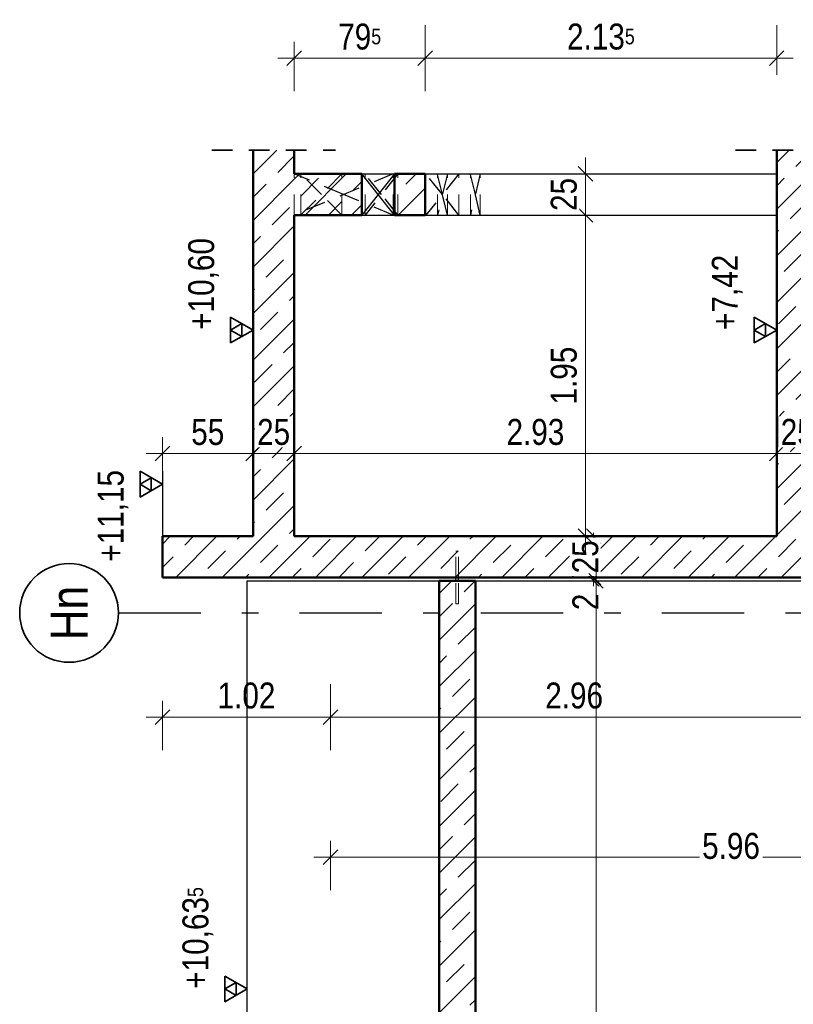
# Model space of a CAD drawing. Header units: millimetres. Extents: x -13 to 146, y -13 to 60.
# Tile 147 of 170: x 62.85 to 67.55, y 17.51 to 23.48. Entities that reach past the tile are written whole.
import ezdxf
from ezdxf.enums import TextEntityAlignment as Align

# ---------------------------------------------------------------- set-up
doc = ezdxf.new("R2010")
doc.units = ezdxf.units.MM
doc.linetypes.add('DASHDOTX2', pattern=[2, 1, -0.5, 0, -0.5])
doc.linetypes.add('HIDDEN', pattern=[0.375, 0.25, -0.125])
doc.layers.add('Achsen', color=7, linetype='Continuous', lineweight=20)
doc.layers.add('Schraffuren', color=7, linetype='Continuous', lineweight=20)
doc.styles.add('Arial Narrow', font='ARIALN.TTF')
doc.dimstyles.new('Arch_Strakon_dimstyle', dxfattribs={"dimtxt": 11.25, "dimasz": 1, "dimexe": 1.25, "dimexo": 0.0625, "dimgap": 1, "dimtad": 0, "dimdec": 5, "dimzin": 12, "dimdsep": 46, "dimtxsty": 'Arial Narrow', "dimblk": 'Arrowhead_Tick', "dimsah": 1, "dimcen": 0, "dimse1": 1, "dimse2": 1, "dimclrd": 6, "dimclrt": 3, "dimazin": 0, "dimtfac": 1, "dimtdec": 4, "dimtmove": 0, "dimatfit": 3, "dimldrblk": 'NONE', "dimfxl": 1, "dimtvp": 1, "dimtolj": 1, "dimtzin": 0, "dimlwd": 13, "dimarcsym": 2})
pattern_1 = [(45, (0, 0), (-0.14142136, 0.14142136), [0.15, -0.1]), (45, (-0.07071, 0.07071), (-0.14142136, 0.14142136), [])]

# ---------------------------------------------------------------- blocks, each defined once
blk = doc.blocks.new('Arrowhead_Tick')
at = {"color": 0, "linetype": 'Continuous', "lineweight": -2}
for p, q in [((0, 20), (0, -10)), ((-1, 0), (0, 0)), ((10, 0), (0, 0))]:
    blk.add_line(p, q, dxfattribs=at)
at = {"color": 2, "linetype": 'Continuous', "lineweight": 35}
blk.add_line((4.42, 4.42), (-4.42, -4.42), dxfattribs=at)
blk = doc.blocks.new('*D301')
at = {"color": 6, "linetype": 'Continuous', "lineweight": 13}
blk.add_line((63.7271, 20.85), (64.2571, 20.85), dxfattribs=at)
at = {"layer": 'Defpoints', "color": 0}
for p in [(64.2671, 20.85), (63.7171, 20.3481), (64.2671, 20.3481)]:
    blk.add_point(p, dxfattribs=at)
at = {"color": 6, "lineweight": 13, "xscale": 0.01, "yscale": 0.01, "zscale": 0.01}
blk.add_blockref('Arrowhead_Tick', (64.2671, 20.85), dxfattribs=at)
at = {"color": 6, "lineweight": 13, "xscale": 0.01, "yscale": 0.01, "zscale": 0.01, "rotation": 180}
blk.add_blockref('Arrowhead_Tick', (63.7171, 20.85), dxfattribs=at)
at = {"color": 2, "lineweight": 35, "insert": (63.9921, 20.9801), "char_height": 0.1575, "attachment_point": 5, "style": 'Arial Narrow', "bg_fill": 3, "box_fill_scale": 1.1, "bg_fill_color": 256, "bg_fill_true_color": 13158600, "bg_fill_transparency": 0}
blk.add_mtext('\\A1;55', dxfattribs=at)
blk = doc.blocks.new('_None')
blk = doc.blocks.new('*D302')
at = {"color": 6, "linetype": 'Continuous', "lineweight": 13}
blk.add_line((64.2771, 20.85), (64.5071, 20.85), dxfattribs=at)
at = {"layer": 'Defpoints', "color": 0}
for p in [(64.5171, 20.85), (64.2671, 20.3481), (64.5171, 20.3481)]:
    blk.add_point(p, dxfattribs=at)
at = {"color": 6, "lineweight": 13, "xscale": 0.01, "yscale": 0.01, "zscale": 0.01}
blk.add_blockref('Arrowhead_Tick', (64.5171, 20.85), dxfattribs=at)
at = {"color": 6, "lineweight": 13, "xscale": 0.01, "yscale": 0.01, "zscale": 0.01, "rotation": 180}
blk.add_blockref('Arrowhead_Tick', (64.2671, 20.85), dxfattribs=at)
at = {"color": 2, "lineweight": 35, "insert": (64.3921, 20.9804), "char_height": 0.1575, "attachment_point": 5, "style": 'Arial Narrow', "bg_fill": 3, "box_fill_scale": 1.1, "bg_fill_color": 256, "bg_fill_true_color": 13158600, "bg_fill_transparency": 0}
blk.add_mtext('\\A1;25', dxfattribs=at)
blk = doc.blocks.new('*D303')
at = {"color": 6, "linetype": 'Continuous', "lineweight": 13}
blk.add_line((64.5271, 20.85), (67.4371, 20.85), dxfattribs=at)
at = {"layer": 'Defpoints', "color": 0}
for p in [(67.4471, 20.85), (64.5171, 20.3481), (67.4471, 20.3481)]:
    blk.add_point(p, dxfattribs=at)
at = {"color": 6, "lineweight": 13, "xscale": 0.01, "yscale": 0.01, "zscale": 0.01}
blk.add_blockref('Arrowhead_Tick', (67.4471, 20.85), dxfattribs=at)
at = {"color": 6, "lineweight": 13, "xscale": 0.01, "yscale": 0.01, "zscale": 0.01, "rotation": 180}
blk.add_blockref('Arrowhead_Tick', (64.5171, 20.85), dxfattribs=at)
at = {"color": 2, "lineweight": 35, "insert": (65.9821, 20.9804), "char_height": 0.1575, "attachment_point": 5, "style": 'Arial Narrow', "bg_fill": 3, "box_fill_scale": 1.1, "bg_fill_color": 256, "bg_fill_true_color": 13158600, "bg_fill_transparency": 0}
blk.add_mtext('\\A1;2.93', dxfattribs=at)
blk = doc.blocks.new('*D304')
at = {"color": 6, "linetype": 'Continuous', "lineweight": 13}
blk.add_line((67.4571, 20.85), (67.6871, 20.85), dxfattribs=at)
at = {"layer": 'Defpoints', "color": 0}
for p in [(67.6971, 20.85), (67.4471, 20.3481), (67.6971, 20.0982)]:
    blk.add_point(p, dxfattribs=at)
at = {"color": 6, "lineweight": 13, "xscale": 0.01, "yscale": 0.01, "zscale": 0.01}
blk.add_blockref('Arrowhead_Tick', (67.6971, 20.85), dxfattribs=at)
at = {"color": 6, "lineweight": 13, "xscale": 0.01, "yscale": 0.01, "zscale": 0.01, "rotation": 180}
blk.add_blockref('Arrowhead_Tick', (67.4471, 20.85), dxfattribs=at)
at = {"color": 2, "lineweight": 35, "insert": (67.5721, 20.9804), "char_height": 0.1575, "attachment_point": 5, "style": 'Arial Narrow', "bg_fill": 3, "box_fill_scale": 1.1, "bg_fill_color": 256, "bg_fill_true_color": 13158600, "bg_fill_transparency": 0}
blk.add_mtext('\\A1;25', dxfattribs=at)
blk = doc.blocks.new('*D306')
at = {"color": 6, "linetype": 'Continuous', "lineweight": 13}
blk.add_line((64.5271, 23.25), (65.3021, 23.25), dxfattribs=at)
at = {"layer": 'Defpoints', "color": 0}
for p in [(65.3121, 23.25), (64.5171, 22.2981), (65.3121, 22.2981)]:
    blk.add_point(p, dxfattribs=at)
at = {"color": 6, "lineweight": 13, "xscale": 0.01, "yscale": 0.01, "zscale": 0.01}
blk.add_blockref('Arrowhead_Tick', (65.3121, 23.25), dxfattribs=at)
at = {"color": 6, "lineweight": 13, "xscale": 0.01, "yscale": 0.01, "zscale": 0.01, "rotation": 180}
blk.add_blockref('Arrowhead_Tick', (64.5171, 23.25), dxfattribs=at)
at = {"color": 2, "lineweight": 35, "insert": (64.9146, 23.3804), "char_height": 0.1575, "attachment_point": 5, "style": 'Arial Narrow', "bg_fill": 3, "box_fill_scale": 1.1, "bg_fill_color": 256, "bg_fill_true_color": 13158600, "bg_fill_transparency": 0}
blk.add_mtext('\\A1;79{\\A1;\\H.6x;\\S5;}', dxfattribs=at)
blk = doc.blocks.new('*D307')
at = {"color": 6, "linetype": 'Continuous', "lineweight": 13}
blk.add_line((65.3221, 23.25), (67.4371, 23.25), dxfattribs=at)
at = {"layer": 'Defpoints', "color": 0}
for p in [(67.4471, 23.25), (65.3121, 22.2981), (67.4471, 22.2981)]:
    blk.add_point(p, dxfattribs=at)
at = {"color": 6, "lineweight": 13, "xscale": 0.01, "yscale": 0.01, "zscale": 0.01}
blk.add_blockref('Arrowhead_Tick', (67.4471, 23.25), dxfattribs=at)
at = {"color": 6, "lineweight": 13, "xscale": 0.01, "yscale": 0.01, "zscale": 0.01, "rotation": 180}
blk.add_blockref('Arrowhead_Tick', (65.3121, 23.25), dxfattribs=at)
at = {"color": 2, "lineweight": 35, "insert": (66.3796, 23.3804), "char_height": 0.1575, "attachment_point": 5, "style": 'Arial Narrow', "bg_fill": 3, "box_fill_scale": 1.1, "bg_fill_color": 256, "bg_fill_true_color": 13158600, "bg_fill_transparency": 0}
blk.add_mtext('\\A1;2.13{\\A1;\\H.6x;\\S5;}', dxfattribs=at)
blk = doc.blocks.new('*D308')
at = {"color": 6, "linetype": 'Continuous', "lineweight": 13}
blk.add_line((63.7271, 19.25), (64.7271, 19.25), dxfattribs=at)
at = {"layer": 'Defpoints', "color": 0}
for p in [(63.7171, 20.0981), (64.7371, 20.0781), (64.7371, 19.25)]:
    blk.add_point(p, dxfattribs=at)
at = {"color": 6, "lineweight": 13, "xscale": 0.01, "yscale": 0.01, "zscale": 0.01}
blk.add_blockref('Arrowhead_Tick', (64.7371, 19.25), dxfattribs=at)
at = {"color": 6, "lineweight": 13, "xscale": 0.01, "yscale": 0.01, "zscale": 0.01, "rotation": 180}
blk.add_blockref('Arrowhead_Tick', (63.7171, 19.25), dxfattribs=at)
at = {"color": 2, "lineweight": 35, "insert": (64.2271, 19.3804), "char_height": 0.1575, "attachment_point": 5, "style": 'Arial Narrow', "bg_fill": 3, "box_fill_scale": 1.1, "bg_fill_color": 256, "bg_fill_true_color": 13158600, "bg_fill_transparency": 0}
blk.add_mtext('\\A1;1.02', dxfattribs=at)
blk = doc.blocks.new('*D309')
at = {"color": 6, "linetype": 'Continuous', "lineweight": 13}
blk.add_line((64.7471, 19.25), (67.6871, 19.25), dxfattribs=at)
at = {"layer": 'Defpoints', "color": 0}
for p in [(67.6971, 20.0981), (64.7371, 20.0781), (67.6971, 19.25)]:
    blk.add_point(p, dxfattribs=at)
at = {"color": 6, "lineweight": 13, "xscale": 0.01, "yscale": 0.01, "zscale": 0.01}
blk.add_blockref('Arrowhead_Tick', (67.6971, 19.25), dxfattribs=at)
at = {"color": 6, "lineweight": 13, "xscale": 0.01, "yscale": 0.01, "zscale": 0.01, "rotation": 180}
blk.add_blockref('Arrowhead_Tick', (64.7371, 19.25), dxfattribs=at)
at = {"color": 2, "lineweight": 35, "insert": (66.2171, 19.3804), "char_height": 0.1575, "attachment_point": 5, "style": 'Arial Narrow', "bg_fill": 3, "box_fill_scale": 1.1, "bg_fill_color": 256, "bg_fill_true_color": 13158600, "bg_fill_transparency": 0}
blk.add_mtext('\\A1;2.96', dxfattribs=at)
blk = doc.blocks.new('*D310')
at = {"color": 6, "linetype": 'Continuous', "lineweight": 13}
blk.add_line((64.7471, 18.4), (70.6871, 18.4), dxfattribs=at)
at = {"layer": 'Defpoints', "color": 0}
for p in [(64.7371, 20.0781), (70.6971, 18.4), (70.6971, 17.4915)]:
    blk.add_point(p, dxfattribs=at)
at = {"color": 6, "lineweight": 13, "xscale": 0.01, "yscale": 0.01, "zscale": 0.01}
blk.add_blockref('Arrowhead_Tick', (70.6971, 18.4), dxfattribs=at)
at = {"color": 6, "lineweight": 13, "xscale": 0.01, "yscale": 0.01, "zscale": 0.01, "rotation": 180}
blk.add_blockref('Arrowhead_Tick', (64.7371, 18.4), dxfattribs=at)
at = {"color": 2, "lineweight": 35, "insert": (67.1699, 18.4675), "char_height": 0.1575, "attachment_point": 5, "style": 'Arial Narrow', "bg_fill": 3, "box_fill_scale": 1.1, "bg_fill_color": 256, "bg_fill_true_color": 13158600, "bg_fill_transparency": 0}
blk.add_mtext('\\A1;5.96', dxfattribs=at)
blk = doc.blocks.new('*D313')
at = {"color": 6, "linetype": 'Continuous', "lineweight": 13}
blk.add_line((68.009, 20.1081), (68.009, 20.3381), dxfattribs=at)
at = {"layer": 'Defpoints', "color": 0}
for p in [(67.4471, 20.3481), (68.009, 20.3481), (67.6971, 20.0981)]:
    blk.add_point(p, dxfattribs=at)
at = {"color": 6, "lineweight": 13, "xscale": 0.01, "yscale": 0.01, "zscale": 0.01}
for p, rotation in [((68.009, 20.3481), 90), ((68.009, 20.0981), 270)]:
    blk.add_blockref('Arrowhead_Tick', p, dxfattribs=dict(at, rotation=rotation))
at = {"color": 2, "lineweight": 35, "insert": (67.8786, 20.2231), "char_height": 0.1575, "attachment_point": 5, "rotation": 90, "style": 'Arial Narrow', "bg_fill": 3, "box_fill_scale": 1.1, "bg_fill_color": 256, "bg_fill_true_color": 13158600, "bg_fill_transparency": 0}
blk.add_mtext('\\A1;25', dxfattribs=at)
blk = doc.blocks.new('*D314')
at = {"color": 6, "linetype": 'Continuous', "lineweight": 13}
blk.add_line((68.009, 20.3581), (68.009, 22.2881), dxfattribs=at)
at = {"layer": 'Defpoints', "color": 0}
for p in [(67.6971, 22.2981), (68.009, 22.2981), (67.4471, 20.3481)]:
    blk.add_point(p, dxfattribs=at)
at = {"color": 6, "lineweight": 13, "xscale": 0.01, "yscale": 0.01, "zscale": 0.01}
for p, rotation in [((68.009, 22.2981), 90), ((68.009, 20.3481), 270)]:
    blk.add_blockref('Arrowhead_Tick', p, dxfattribs=dict(at, rotation=rotation))
at = {"color": 2, "lineweight": 35, "insert": (67.8786, 21.3231), "char_height": 0.1575, "attachment_point": 5, "rotation": 90, "style": 'Arial Narrow', "bg_fill": 3, "box_fill_scale": 1.1, "bg_fill_color": 256, "bg_fill_true_color": 13158600, "bg_fill_transparency": 0}
blk.add_mtext('\\A1;1.95', dxfattribs=at)
blk = doc.blocks.new('*D316')
at = {"color": 6, "linetype": 'Continuous', "lineweight": 13}
for p, q in [((66.3354, 20.1081), (66.3354, 20.1181)), ((66.3354, 20.0781), (66.3354, 20.0981)), ((66.3354, 20.0681), (66.3354, 20.0581))]:
    blk.add_line(p, q, dxfattribs=at)
at = {"layer": 'Defpoints', "color": 0}
for p in [(63.7171, 20.0981), (66.3354, 20.0981), (64.7371, 20.0781)]:
    blk.add_point(p, dxfattribs=at)
at = {"color": 6, "lineweight": 13, "xscale": 0.01, "yscale": 0.01, "zscale": 0.01}
for p, rotation in [((66.3354, 20.0781), 90), ((66.3354, 20.0981), 270)]:
    blk.add_blockref('Arrowhead_Tick', p, dxfattribs=dict(at, rotation=rotation))
at = {"color": 2, "lineweight": 35, "insert": (66.2854, 19.9497), "char_height": 0.1575, "attachment_point": 5, "rotation": 90, "style": 'Arial Narrow', "bg_fill": 3, "box_fill_scale": 1.1, "bg_fill_color": 256, "bg_fill_true_color": 13158600, "bg_fill_transparency": 0}
blk.add_mtext('\\A1;2', dxfattribs=at)
blk = doc.blocks.new('*D317')
at = {"color": 6, "linetype": 'Continuous', "lineweight": 13}
for p, q in [((66.3354, 20.3581), (66.3354, 20.3681)), ((66.3354, 20.0981), (66.3354, 20.3481)), ((66.3354, 20.0881), (66.3354, 20.0781))]:
    blk.add_line(p, q, dxfattribs=at)
at = {"layer": 'Defpoints', "color": 0}
for p in [(64.5171, 20.3481), (63.7171, 20.0981)]:
    blk.add_point(p, dxfattribs=at)
at = {"color": 6, "lineweight": 13, "xscale": 0.01, "yscale": 0.01, "zscale": 0.01}
for p, rotation in [((66.3354, 20.3481), 270), ((66.3354, 20.0981), 90)]:
    blk.add_blockref('Arrowhead_Tick', p, dxfattribs=dict(at, rotation=rotation))
at = {"color": 2, "lineweight": 35, "insert": (66.2854, 20.2231), "char_height": 0.1575, "attachment_point": 5, "rotation": 90, "style": 'Arial Narrow', "bg_fill": 3, "box_fill_scale": 1.1, "bg_fill_color": 256, "bg_fill_true_color": 13158600, "bg_fill_transparency": 0}
blk.add_mtext('\\A1;25', dxfattribs=at)
at = {"layer": 'Defpoints', "color": 0}
blk.add_point((66.3354, 20.3481), dxfattribs=at)
blk = doc.blocks.new('*D318')
at = {"color": 6, "linetype": 'Continuous', "lineweight": 13}
blk.add_line((66.2854, 20.3581), (66.2854, 22.2881), dxfattribs=at)
at = {"layer": 'Defpoints', "color": 0}
for p in [(65.3121, 22.2981), (66.2854, 22.2981), (64.5171, 20.3481)]:
    blk.add_point(p, dxfattribs=at)
at = {"color": 6, "lineweight": 13, "xscale": 0.01, "yscale": 0.01, "zscale": 0.01}
for p, rotation in [((66.2854, 22.2981), 90), ((66.2854, 20.3481), 270)]:
    blk.add_blockref('Arrowhead_Tick', p, dxfattribs=dict(at, rotation=rotation))
at = {"color": 2, "lineweight": 35, "insert": (66.155, 21.3231), "char_height": 0.1575, "attachment_point": 5, "rotation": 90, "style": 'Arial Narrow', "bg_fill": 3, "box_fill_scale": 1.1, "bg_fill_color": 256, "bg_fill_true_color": 13158600, "bg_fill_transparency": 0}
blk.add_mtext('\\A1;1.95', dxfattribs=at)
blk = doc.blocks.new('*D319')
at = {"color": 6, "linetype": 'Continuous', "lineweight": 13}
blk.add_line((66.2854, 22.3081), (66.2854, 22.5381), dxfattribs=at)
at = {"layer": 'Defpoints', "color": 0}
for p in [(65.3121, 22.5481), (66.2854, 22.5481), (65.3121, 22.2981)]:
    blk.add_point(p, dxfattribs=at)
at = {"color": 6, "lineweight": 13, "xscale": 0.01, "yscale": 0.01, "zscale": 0.01}
for p, rotation in [((66.2854, 22.5481), 90), ((66.2854, 22.2981), 270)]:
    blk.add_blockref('Arrowhead_Tick', p, dxfattribs=dict(at, rotation=rotation))
at = {"color": 2, "lineweight": 35, "insert": (66.155, 22.4231), "char_height": 0.1575, "attachment_point": 5, "rotation": 90, "style": 'Arial Narrow', "bg_fill": 3, "box_fill_scale": 1.1, "bg_fill_color": 256, "bg_fill_true_color": 13158600, "bg_fill_transparency": 0}
blk.add_mtext('\\A1;25', dxfattribs=at)
blk = doc.blocks.new('*D735')
at = {"layer": 'Achsen', "color": 6, "linetype": 'Continuous', "lineweight": 13}
for p, q in [((66.35, 20.0681), (66.35, 17.0074)), ((66.35, 13.4015), (66.35, 16.4622))]:
    blk.add_line(p, q, dxfattribs=at)
at = {"layer": 'Defpoints', "color": 0}
for p in [(64.7371, 20.0781), (66.35, 20.0781), (64.7371, 13.3915)]:
    blk.add_point(p, dxfattribs=at)
at = {"layer": 'Achsen', "color": 6, "lineweight": 13, "xscale": 0.01, "yscale": 0.01, "zscale": 0.01}
for p, rotation in [((66.35, 20.0781), 90), ((66.35, 13.3915), 270)]:
    blk.add_blockref('Arrowhead_Tick', p, dxfattribs=dict(at, rotation=rotation))
at = {"layer": 'Achsen', "color": 2, "lineweight": 35, "insert": (66.3, 16.7348), "char_height": 0.175, "attachment_point": 5, "rotation": 90, "style": 'Arial Narrow', "bg_fill": 3, "box_fill_scale": 1.1, "bg_fill_color": 256, "bg_fill_true_color": 13158600, "bg_fill_transparency": 0}
blk.add_mtext('\\A1;6.68{\\A1;\\H.6x;\\S5;}', dxfattribs=at)

msp = doc.modelspace()

# ---------------------------------------------------------------- hatches: boundary and pattern name
at = {"layer": 'Schraffuren', "lineweight": 13}
h = msp.add_hatch(dxfattribs=at)
h.set_pattern_fill('bB', color=6, scale=0.01, angle=45, style=0, pattern_type=2)
h.set_pattern_definition(pattern_1)
h.paths.add_polyline_path([(64.517106, 20.09809), (64.517106, 22.692747), (64.267106, 22.692747), (64.267106, 20.09809)])
h = msp.add_hatch(dxfattribs=at)
h.set_pattern_fill('bB', color=6, scale=0.01, angle=45, style=0, pattern_type=2)
h.set_pattern_definition(pattern_1)
h.paths.add_polyline_path([(67.4471, 20.098191), (67.6971, 20.098191), (67.697098, 22.692747), (67.4471, 22.692747)])
h = msp.add_hatch(dxfattribs=at)
h.set_pattern_fill('bB', color=6, scale=0.01, angle=45, style=0, pattern_type=2)
h.set_pattern_definition(pattern_1)
h.paths.add_polyline_path([(64.517106, 22.29809), (64.927106, 22.29809), (64.927106, 22.54809), (64.517106, 22.54809)])
h = msp.add_hatch(dxfattribs=at)
h.set_pattern_fill('bB', color=6, scale=0.01, angle=45, style=0, pattern_type=2)
h.set_pattern_definition(pattern_1)
h.paths.add_polyline_path([(65.127106, 22.29809), (65.312106, 22.29809), (65.312106, 22.54809), (65.127106, 22.54809)])
h = msp.add_hatch(dxfattribs=at)
h.set_pattern_fill('bB', color=6, scale=0.01, angle=45, style=0, pattern_type=2)
h.set_pattern_definition(pattern_1)
h.paths.add_polyline_path([(64.267106, 20.09809), (64.267106, 20.34809), (63.717106, 20.34809), (63.717106, 20.09809)])
h = msp.add_hatch(dxfattribs=at)
h.set_pattern_fill('bB', color=6, scale=0.01, angle=45, style=0, pattern_type=2)
h.set_pattern_definition(pattern_1)
h.paths.add_polyline_path([(67.447106, 20.09809), (67.447106, 20.34809), (64.517106, 20.34809), (64.517106, 20.09809)])
h = msp.add_hatch(dxfattribs=at)
h.set_pattern_fill('bB', color=6, scale=0.01, angle=45, style=0, pattern_type=2)
h.set_pattern_definition(pattern_1)
h.paths.add_polyline_path([(65.397106, 13.391508), (65.617106, 13.391508), (65.617106, 20.07809), (65.397106, 20.07809)])

# ---------------------------------------------------------------- linework, layer by layer
at = {"color": 3, "linetype": 'Continuous', "lineweight": 25}
for p, q in [((64.267106, 21.52125), (64.267106, 22.149675)), ((67.447106, 21.52125), (67.447106, 22.05045)), ((64.232106, 17.52125), (64.232106, 18.224094))]:
    msp.add_line(p, q, dxfattribs=at)
at = {"color": 2, "linetype": 'Continuous', "lineweight": 35}
for p, q in [((64.267106, 21.6), (64.130711, 21.67875)), ((64.130711, 21.67875), (64.130711, 21.52125)), ((64.198908, 21.639375), (64.130711, 21.6)), ((64.198908, 21.560625), (64.198908, 21.639375)), ((67.447106, 21.6), (67.310711, 21.67875)), ((67.310711, 21.67875), (67.310711, 21.52125)), ((67.378908, 21.639375), (67.310711, 21.6)), ((67.378908, 21.560625), (67.378908, 21.639375)), ((64.130711, 21.52125), (64.267106, 21.6)), ((64.130711, 21.6), (64.198908, 21.560625)), ((67.310711, 21.52125), (67.447106, 21.6)), ((67.310711, 21.6), (67.378908, 21.560625)), ((63.580711, 20.585111), (63.580711, 20.742611)), ((64.232106, 17.6), (64.095711, 17.67875)), ((64.095711, 17.67875), (64.095711, 17.52125)), ((64.163908, 17.639375), (64.095711, 17.6)), ((64.163908, 17.560625), (64.163908, 17.639375)), ((64.095711, 17.52125), (64.232106, 17.6)), ((64.095711, 17.6), (64.163908, 17.560625))]:
    msp.add_line(p, q, dxfattribs=at)
at = {"color": 9, "linetype": 'Continuous', "lineweight": 0}
msp.add_circle((67.447106, 22.692747), 0.00111, dxfattribs=at)
at = {"layer": 'Achsen', "color": 3, "linetype": 'DASHDOTX2', "lineweight": 25, "ltscale": 0.5}
msp.add_line((63.449876, 19.88299), (70.936879, 19.88299), dxfattribs=at)
at = {"layer": 'Achsen', "color": 2, "linetype": 'Continuous', "lineweight": 35}
msp.add_circle((63.149876, 19.88299), 0.3, dxfattribs=at)

# ---------------------------------------------------------------- texts
at = {"color": 2, "lineweight": 35, "char_height": 0.1575, "attachment_point": 1, "rotation": 90, "line_spacing_factor": 0.9, "style": 'Arial Narrow'}
for s, insert in [(' +10,60', (63.873356, 21.551175)), (' +7,42', (67.053356, 21.550123)), (' +11,15', (63.323356, 20.143436)), (' +10,63{\\A1;\\H.6x;\\S5;}', (63.838356, 17.551175))]:
    msp.add_mtext(s, dxfattribs=dict(at, insert=insert))
at = {"layer": 'Achsen', "color": 4, "lineweight": 50, "style": 'Arial Narrow'}
msp.add_text('Hn', height=0.225, rotation=90, dxfattribs=at).set_placement((63.149876, 19.882162), align=Align.MIDDLE_CENTER)

# ---------------------------------------------------------------- next in the draw order: dimensions: what is measured, and where the dimension line sits
at = {"lineweight": 35}
for base, p1, p2, text, picture, middle in [((65.312106, 23.25), (64.517106, 22.29809), (65.312106, 22.29809), '79{\\A1;\\H.6x;\\S5;}', '*D306', (64.914606, 23.25)), ((64.267106, 20.85), (63.717106, 20.34809), (64.267106, 20.34809), '55', '*D301', (63.992106, 20.85)), ((64.737106, 19.25), (63.717106, 20.09809), (64.737106, 20.07809), '1.02', '*D308', (64.227106, 19.25))]:
    dim = msp.add_linear_dim(base=base, p1=p1, p2=p2, text=text, dimstyle='Arch_Strakon_dimstyle', override={"dimscale": 0.01, "dimtxt": 15.75, "dimasz": 1, "dimgap": 5, "dimtad": 1, "dimjust": 0, "dimtih": 0, "dimtoh": 0, "dimdec": 5, "dimdsep": 46, "dimtxsty": 'Arial Narrow', "dimclrd": 6, "dimclrt": 2, "dimtix": 1, "dimtofl": 255, "dimtmove": 0, "dimatfit": 2, "dimfxl": 0, "dimfxlon": 0, "dimtvp": 31.746032, "dimtfill": 1, "dimtfillclr": 7, "dimlwd": 13}, dxfattribs=at)
    dim.commit()
    dim.dimension.update_dxf_attribs({"geometry": picture, "text_midpoint": middle, "dimtype": 160})

# ---------------------------------------------------------------- next in the draw order: linework, layer by layer
at = {"color": 2, "linetype": 'HIDDEN', "lineweight": 35, "ltscale": 0.5}
msp.add_line((64.017106, 22.692747), (64.767106, 22.692747), dxfattribs=at)
at = {"color": 4, "linetype": 'Continuous', "lineweight": 50}
for q in [(64.517106, 22.692747), (64.927106, 22.54809)]:
    msp.add_line((64.517106, 22.54809), q, dxfattribs=at)
at = {"color": 2, "linetype": 'Continuous', "lineweight": 35}
for p, q in [((63.580711, 20.742611), (63.717106, 20.663861)), ((63.580711, 20.663861), (63.648908, 20.703236)), ((63.648908, 20.703236), (63.648908, 20.624486)), ((63.717106, 20.663861), (63.580711, 20.585111)), ((63.648908, 20.624486), (63.580711, 20.663861))]:
    msp.add_line(p, q, dxfattribs=at)
at = {"color": 3, "linetype": 'Continuous', "lineweight": 25}
msp.add_line((63.717106, 20.742611), (63.717106, 20.114186), dxfattribs=at)
at = {"layer": 'Achsen', "color": 3, "linetype": 'Continuous', "lineweight": 25}
msp.add_line((64.927106, 22.54809), (65.127106, 22.54809), dxfattribs=at)

# ---------------------------------------------------------------- next in the draw order: dimensions: what is measured, and where the dimension line sits
at = {"lineweight": 35}
for base, p1, p2, text, picture, middle in [((67.447106, 23.25), (65.312106, 22.29809), (67.447106, 22.29809), '2.13{\\A1;\\H.6x;\\S5;}', '*D307', (66.379606, 23.25)), ((64.517106, 20.85), (64.267106, 20.34809), (64.517106, 20.34809), '25', '*D302', (64.392106, 20.85))]:
    dim = msp.add_linear_dim(base=base, p1=p1, p2=p2, text=text, dimstyle='Arch_Strakon_dimstyle', override={"dimscale": 0.01, "dimtxt": 15.75, "dimasz": 1, "dimgap": 5, "dimtad": 1, "dimjust": 0, "dimtih": 0, "dimtoh": 0, "dimdec": 5, "dimdsep": 46, "dimtxsty": 'Arial Narrow', "dimclrd": 6, "dimclrt": 2, "dimtix": 1, "dimtofl": 255, "dimtmove": 0, "dimatfit": 2, "dimfxl": 0, "dimfxlon": 0, "dimtvp": 31.746032, "dimtfill": 1, "dimtfillclr": 7, "dimlwd": 13}, dxfattribs=at)
    dim.commit()
    dim.dimension.update_dxf_attribs({"geometry": picture, "text_midpoint": middle, "dimtype": 160})

# ---------------------------------------------------------------- next in the draw order: linework, layer by layer
at = {"color": 2, "linetype": 'HIDDEN', "lineweight": 35, "ltscale": 0.5}
msp.add_line((67.1971, 22.692747), (71.120819, 22.692747), dxfattribs=at)

# ---------------------------------------------------------------- next in the draw order: dimensions: what is measured, and where the dimension line sits
at = {"lineweight": 35}
dim = msp.add_linear_dim(base=(67.447106, 20.85), p1=(64.517106, 20.34809), p2=(67.447106, 20.34809), text='2.93', dimstyle='Arch_Strakon_dimstyle', override={"dimscale": 0.01, "dimtxt": 15.75, "dimasz": 1, "dimgap": 5, "dimtad": 1, "dimjust": 0, "dimtih": 0, "dimtoh": 0, "dimdec": 5, "dimdsep": 46, "dimtxsty": 'Arial Narrow', "dimclrd": 6, "dimclrt": 2, "dimtix": 1, "dimtofl": 255, "dimtmove": 0, "dimatfit": 2, "dimfxl": 0, "dimfxlon": 0, "dimtvp": 31.746032, "dimtfill": 1, "dimtfillclr": 7, "dimlwd": 13}, dxfattribs=at)
dim.commit()
dim.dimension.update_dxf_attribs({"geometry": '*D303', "text_midpoint": (65.982106, 20.85), "dimtype": 160})

# ---------------------------------------------------------------- next in the draw order: dimensions: what is measured, and where the dimension line sits
dim = msp.add_linear_dim(base=(67.6971, 20.85), p1=(67.447106, 20.34809), p2=(67.6971, 20.098191), text='25', dimstyle='Arch_Strakon_dimstyle', override={"dimscale": 0.01, "dimtxt": 15.75, "dimasz": 1, "dimgap": 5, "dimtad": 1, "dimjust": 0, "dimtih": 0, "dimtoh": 0, "dimdec": 5, "dimdsep": 46, "dimtxsty": 'Arial Narrow', "dimclrd": 6, "dimclrt": 2, "dimtix": 1, "dimtofl": 255, "dimtmove": 0, "dimatfit": 2, "dimfxl": 0, "dimfxlon": 0, "dimtvp": 31.746032, "dimtfill": 1, "dimtfillclr": 7, "dimlwd": 13}, dxfattribs=at)
dim.commit()
dim.dimension.update_dxf_attribs({"geometry": '*D304', "text_midpoint": (67.572103, 20.85), "dimtype": 160})

# ---------------------------------------------------------------- next in the draw order: dimensions: what is measured, and where the dimension line sits
dim = msp.add_linear_dim(base=(67.6971, 19.25), p1=(64.737106, 20.07809), p2=(67.6971, 20.09809), text='2.96', dimstyle='Arch_Strakon_dimstyle', override={"dimscale": 0.01, "dimtxt": 15.75, "dimasz": 1, "dimgap": 5, "dimtad": 1, "dimjust": 0, "dimtih": 0, "dimtoh": 0, "dimdec": 5, "dimdsep": 46, "dimtxsty": 'Arial Narrow', "dimclrd": 6, "dimclrt": 2, "dimtix": 1, "dimtofl": 255, "dimtmove": 0, "dimatfit": 2, "dimfxl": 0, "dimfxlon": 0, "dimtvp": 31.746032, "dimtfill": 1, "dimtfillclr": 7, "dimlwd": 13}, dxfattribs=at)
dim.commit()
dim.dimension.update_dxf_attribs({"geometry": '*D309', "text_midpoint": (66.217103, 19.25), "dimtype": 160})

# ---------------------------------------------------------------- next in the draw order: dimensions: what is measured, and where the dimension line sits
dim = msp.add_linear_dim(base=(70.697106, 18.4), p1=(64.737106, 20.07809), p2=(70.697106, 17.491512), text='5.96', dimstyle='Arch_Strakon_dimstyle', override={"dimscale": 0.01, "dimtxt": 15.75, "dimasz": 1, "dimgap": 5, "dimtad": 0, "dimjust": 0, "dimtih": 0, "dimtoh": 0, "dimdec": 5, "dimdsep": 46, "dimtxsty": 'Arial Narrow', "dimclrd": 6, "dimclrt": 2, "dimtix": 0, "dimtofl": 255, "dimtmove": 2, "dimatfit": 2, "dimfxl": 0, "dimfxlon": 0, "dimtvp": 31.746032, "dimtfill": 1, "dimtfillclr": 7, "dimlwd": 13}, dxfattribs=at)
dim.commit()
dim.dimension.update_dxf_attribs({"geometry": '*D310', "text_midpoint": (67.169906, 18.467494), "dimtype": 160})

# ---------------------------------------------------------------- next in the draw order: dimensions: what is measured, and where the dimension line sits
for base, p1, p2, text, override, picture, middle in [((68.009048, 20.34809), (67.6971, 20.09809), (67.447106, 20.34809), '25', {"dimscale": 0.01, "dimtxt": 15.75, "dimasz": 1, "dimgap": 5, "dimtad": 1, "dimjust": 0, "dimtih": 0, "dimtoh": 0, "dimdec": 5, "dimdsep": 46, "dimtxsty": 'Arial Narrow', "dimclrd": 6, "dimclrt": 2, "dimtix": 1, "dimtofl": 255, "dimtmove": 0, "dimatfit": 2, "dimfxl": 0, "dimfxlon": 0, "dimtvp": 31.746032, "dimtfill": 1, "dimtfillclr": 7, "dimlwd": 13}, '*D313', (68.009048, 20.22309)), ((66.335359, 20.09809), (64.737106, 20.07809), (63.717106, 20.09809), '2', {"dimscale": 0.01, "dimtxt": 15.75, "dimasz": 1, "dimgap": 5, "dimtad": 1, "dimjust": 0, "dimtih": 0, "dimtoh": 0, "dimdec": 5, "dimdsep": 46, "dimtxsty": 'Arial Narrow', "dimclrd": 6, "dimclrt": 2, "dimtix": 0, "dimtofl": 255, "dimtmove": 2, "dimatfit": 2, "dimfxl": 0, "dimfxlon": 0, "dimtvp": 31.746032, "dimtfill": 1, "dimtfillclr": 7, "dimlwd": 13}, '*D316', (66.285359, 19.949727))]:
    dim = msp.add_linear_dim(base=base, p1=p1, p2=p2, angle=90, text=text, dimstyle='Arch_Strakon_dimstyle', override=override, dxfattribs=at)
    dim.commit()
    dim.dimension.update_dxf_attribs({"geometry": picture, "text_midpoint": middle, "dimtype": 160})

# ---------------------------------------------------------------- next in the draw order: linework, layer by layer
at = {"color": 4, "linetype": 'Continuous', "lineweight": 50}
for p, q in [((67.4471, 20.09809), (67.4471, 20.098191)), ((67.4471, 20.098191), (67.6971, 20.098191))]:
    msp.add_line(p, q, dxfattribs=at)

# ---------------------------------------------------------------- next in the draw order: dimensions: what is measured, and where the dimension line sits
at = {"lineweight": 35}
for base, p1, p2, text, override, picture, middle in [((68.009048, 22.29809), (67.447106, 20.34809), (67.6971, 22.29809), '1.95', {"dimscale": 0.01, "dimtxt": 15.75, "dimasz": 1, "dimgap": 5, "dimtad": 1, "dimjust": 0, "dimtih": 0, "dimtoh": 0, "dimdec": 5, "dimdsep": 46, "dimtxsty": 'Arial Narrow', "dimclrd": 6, "dimclrt": 2, "dimtix": 1, "dimtofl": 255, "dimtmove": 0, "dimatfit": 2, "dimfxl": 0, "dimfxlon": 0, "dimtvp": 31.746032, "dimtfill": 1, "dimtfillclr": 7, "dimlwd": 13}, '*D314', (68.009048, 21.32309)), ((66.335359, 20.34809), (63.717106, 20.09809), (64.517106, 20.34809), '25', {"dimscale": 0.01, "dimtxt": 15.75, "dimasz": 1, "dimgap": 5, "dimtad": 0, "dimjust": 0, "dimtih": 0, "dimtoh": 0, "dimdec": 5, "dimdsep": 46, "dimtxsty": 'Arial Narrow', "dimclrd": 6, "dimclrt": 2, "dimtix": 0, "dimtofl": 255, "dimtmove": 2, "dimatfit": 2, "dimfxl": 0, "dimfxlon": 0, "dimtvp": 31.746032, "dimtfill": 1, "dimtfillclr": 7, "dimlwd": 13}, '*D317', (66.285359, 20.22309))]:
    dim = msp.add_linear_dim(base=base, p1=p1, p2=p2, angle=90, text=text, dimstyle='Arch_Strakon_dimstyle', override=override, dxfattribs=at)
    dim.commit()
    dim.dimension.update_dxf_attribs({"geometry": picture, "text_midpoint": middle, "dimtype": 160})

# ---------------------------------------------------------------- next in the draw order: linework, layer by layer
at = {"color": 4, "linetype": 'Continuous', "lineweight": 50}
for p, q in [((64.267106, 20.34809), (64.267106, 22.692747)), ((67.4471, 20.34809), (67.4471, 22.692747)), ((63.717106, 20.09809), (63.717106, 20.34809)), ((63.717106, 20.34809), (64.267106, 20.34809)), ((63.717106, 20.09809), (64.267106, 20.09809)), ((64.267106, 20.09809), (64.517106, 20.09809))]:
    msp.add_line(p, q, dxfattribs=at)
at = {"layer": 'Achsen', "color": 3, "linetype": 'Continuous', "lineweight": 25}
msp.add_line((64.232106, 13.391505), (64.232106, 20.07809), dxfattribs=at)

# ---------------------------------------------------------------- next in the draw order: dimensions: what is measured, and where the dimension line sits
at = {"lineweight": 35}
dim = msp.add_linear_dim(base=(66.285359, 22.29809), p1=(64.517106, 20.34809), p2=(65.312106, 22.29809), angle=90, text='1.95', dimstyle='Arch_Strakon_dimstyle', override={"dimscale": 0.01, "dimtxt": 15.75, "dimasz": 1, "dimgap": 5, "dimtad": 1, "dimjust": 0, "dimtih": 0, "dimtoh": 0, "dimdec": 5, "dimdsep": 46, "dimtxsty": 'Arial Narrow', "dimclrd": 6, "dimclrt": 2, "dimtix": 1, "dimtofl": 255, "dimtmove": 0, "dimatfit": 2, "dimfxl": 0, "dimfxlon": 0, "dimtvp": 31.746032, "dimtfill": 1, "dimtfillclr": 7, "dimlwd": 13}, dxfattribs=at)
dim.commit()
dim.dimension.update_dxf_attribs({"geometry": '*D318', "text_midpoint": (66.285359, 21.32309), "dimtype": 160})
at = {"layer": 'Achsen', "lineweight": 35}
dim = msp.add_linear_dim(base=(66.35, 20.07809), p1=(64.737106, 13.391508), p2=(64.737106, 20.07809), angle=90, text='6.68{\\A1;\\H.6x;\\S5;}', dimstyle='Arch_Strakon_dimstyle', override={"dimscale": 0.01, "dimtxt": 17.5, "dimasz": 1, "dimgap": 5, "dimtad": 0, "dimjust": 0, "dimtih": 0, "dimtoh": 0, "dimdec": 5, "dimdsep": 46, "dimtxsty": 'Arial Narrow', "dimclrd": 6, "dimclrt": 2, "dimtix": 0, "dimtofl": 255, "dimtmove": 2, "dimatfit": 2, "dimfxl": 0, "dimfxlon": 0, "dimtvp": 28.571429, "dimtfill": 1, "dimtfillclr": 7, "dimlwd": 13}, dxfattribs=at)
dim.commit()
dim.dimension.update_dxf_attribs({"geometry": '*D735', "text_midpoint": (66.3, 16.734797), "dimtype": 160})

# ---------------------------------------------------------------- next in the draw order: linework, layer by layer
at = {"color": 6, "linetype": 'HIDDEN', "lineweight": 13, "ltscale": 0.5}
for p, q in [((64.517106, 22.29809), (64.517106, 22.54809)), ((64.557106, 22.29809), (64.557106, 22.54809)), ((64.807106, 22.29809), (64.807106, 22.54809)), ((64.947106, 22.29809), (64.947106, 22.54809)), ((65.117106, 22.29809), (65.117106, 22.54809)), ((65.147106, 22.29809), (65.147106, 22.54809)), ((65.499106, 20.09809), (65.499106, 20.258093)), ((65.499106, 20.258093), (65.499715, 20.258093)), ((65.499715, 20.258093), (65.501449, 20.258093)), ((65.501449, 20.258093), (65.504044, 20.258093)), ((65.504044, 20.258093), (65.507106, 20.258093)), ((65.507106, 20.258093), (65.510167, 20.258093)), ((65.510167, 20.258093), (65.512762, 20.258093)), ((65.512762, 20.258093), (65.514497, 20.258093)), ((65.514497, 20.258093), (65.515106, 20.258093)), ((65.515106, 20.09809), (65.515106, 20.258093)), ((65.499106, 19.938093), (65.499106, 20.07809)), ((65.515106, 19.938093), (65.515106, 20.07809)), ((65.499106, 19.938093), (65.499715, 19.938093)), ((65.499715, 19.938093), (65.501449, 19.938093)), ((65.501449, 19.938093), (65.504044, 19.938093)), ((65.504044, 19.938093), (65.507106, 19.938093)), ((65.507106, 19.938093), (65.510167, 19.938093)), ((65.510167, 19.938093), (65.512762, 19.938093)), ((65.512762, 19.938093), (65.514497, 19.938093)), ((65.514497, 19.938093), (65.515106, 19.938093))]:
    msp.add_line(p, q, dxfattribs=at)
at = {"color": 4, "linetype": 'Continuous', "lineweight": 50}
for p, q in [((64.927106, 22.29809), (64.927106, 22.54809)), ((65.127106, 22.29809), (65.127106, 22.54809)), ((64.517106, 20.34809), (64.517106, 22.29809)), ((64.517106, 22.29809), (64.927106, 22.29809)), ((64.517106, 20.34809), (67.447106, 20.34809)), ((64.517106, 20.09809), (67.447106, 20.09809)), ((65.397106, 13.391508), (65.397106, 20.07809)), ((65.397106, 20.07809), (65.617106, 20.07809)), ((65.617106, 13.391508), (65.617106, 20.07809))]:
    msp.add_line(p, q, dxfattribs=at)
at = {"layer": 'Achsen', "color": 3, "linetype": 'HIDDEN', "lineweight": 25, "ltscale": 0.5}
for p, q in [((65.117106, 22.54809), (64.517106, 22.29809)), ((64.817106, 22.42309), (64.517106, 22.54809)), ((64.807106, 22.54809), (64.557106, 22.29809)), ((64.682106, 22.42309), (64.557106, 22.54809)), ((65.147106, 22.54809), (64.947106, 22.29809)), ((65.047106, 22.42309), (64.947106, 22.54809)), ((64.807106, 22.29809), (64.682106, 22.42309)), ((65.117106, 22.29809), (64.817106, 22.42309)), ((65.147106, 22.29809), (65.047106, 22.42309))]:
    msp.add_line(p, q, dxfattribs=at)
at = {"layer": 'Achsen', "color": 3, "linetype": 'Continuous', "lineweight": 25}
for p, q in [((65.127106, 22.54809), (64.927106, 22.29809)), ((65.027106, 22.42309), (64.927106, 22.54809)), ((65.127106, 22.29809), (65.027106, 22.42309)), ((64.927106, 22.29809), (65.127106, 22.29809)), ((65.499106, 20.07809), (65.499106, 20.09809)), ((65.515106, 20.07809), (65.515106, 20.09809)), ((64.232106, 20.07809), (64.737106, 20.07809)), ((64.737106, 20.07809), (65.397106, 20.07809)), ((65.617106, 20.07809), (67.697098, 20.07809))]:
    msp.add_line(p, q, dxfattribs=at)

# ---------------------------------------------------------------- next in the draw order: dimensions: what is measured, and where the dimension line sits
at = {"lineweight": 35}
dim = msp.add_linear_dim(base=(66.285359, 22.54809), p1=(65.312106, 22.29809), p2=(65.312106, 22.54809), angle=90, text='25', dimstyle='Arch_Strakon_dimstyle', override={"dimscale": 0.01, "dimtxt": 15.75, "dimasz": 1, "dimgap": 5, "dimtad": 1, "dimjust": 0, "dimtih": 0, "dimtoh": 0, "dimdec": 5, "dimdsep": 46, "dimtxsty": 'Arial Narrow', "dimclrd": 6, "dimclrt": 2, "dimtix": 1, "dimtofl": 255, "dimtmove": 0, "dimatfit": 2, "dimfxl": 0, "dimfxlon": 0, "dimtvp": 31.746032, "dimtfill": 1, "dimtfillclr": 7, "dimlwd": 13}, dxfattribs=at)
dim.commit()
dim.dimension.update_dxf_attribs({"geometry": '*D319', "text_midpoint": (66.285359, 22.42309), "dimtype": 160})

# ---------------------------------------------------------------- next in the draw order: linework, layer by layer
at = {"color": 4, "linetype": 'Continuous', "lineweight": 50}
for p, q in [((65.127106, 22.54809), (65.312106, 22.54809)), ((65.312106, 22.29809), (65.312106, 22.54809)), ((65.127106, 22.29809), (65.312106, 22.29809))]:
    msp.add_line(p, q, dxfattribs=at)
at = {"color": 6, "linetype": 'HIDDEN', "lineweight": 13, "ltscale": 0.5}
for p, q in [((65.317106, 22.29809), (65.317106, 22.54809)), ((65.387106, 22.29809), (65.387106, 22.54809)), ((65.447106, 22.29809), (65.447106, 22.54809)), ((65.517106, 22.29809), (65.517106, 22.54809)), ((65.587106, 22.29809), (65.587106, 22.54809)), ((65.647106, 22.29809), (65.647106, 22.54809))]:
    msp.add_line(p, q, dxfattribs=at)
at = {"layer": 'Achsen', "color": 3, "linetype": 'Continuous', "lineweight": 25}
for p, q in [((65.312106, 22.54809), (67.447106, 22.54809)), ((65.312106, 22.29809), (67.447106, 22.29809))]:
    msp.add_line(p, q, dxfattribs=at)
at = {"layer": 'Achsen', "color": 3, "linetype": 'HIDDEN', "lineweight": 25, "ltscale": 0.5}
for p, q in [((65.517106, 22.54809), (65.317106, 22.29809)), ((65.417106, 22.42309), (65.317106, 22.54809)), ((65.447106, 22.54809), (65.387106, 22.29809)), ((65.417106, 22.42309), (65.387106, 22.54809)), ((65.647106, 22.54809), (65.587106, 22.29809)), ((65.617106, 22.42309), (65.587106, 22.54809)), ((65.517106, 22.29809), (65.417106, 22.42309)), ((65.447106, 22.29809), (65.417106, 22.42309)), ((65.647106, 22.29809), (65.617106, 22.42309))]:
    msp.add_line(p, q, dxfattribs=at)

doc.saveas('drawing.dxf')
